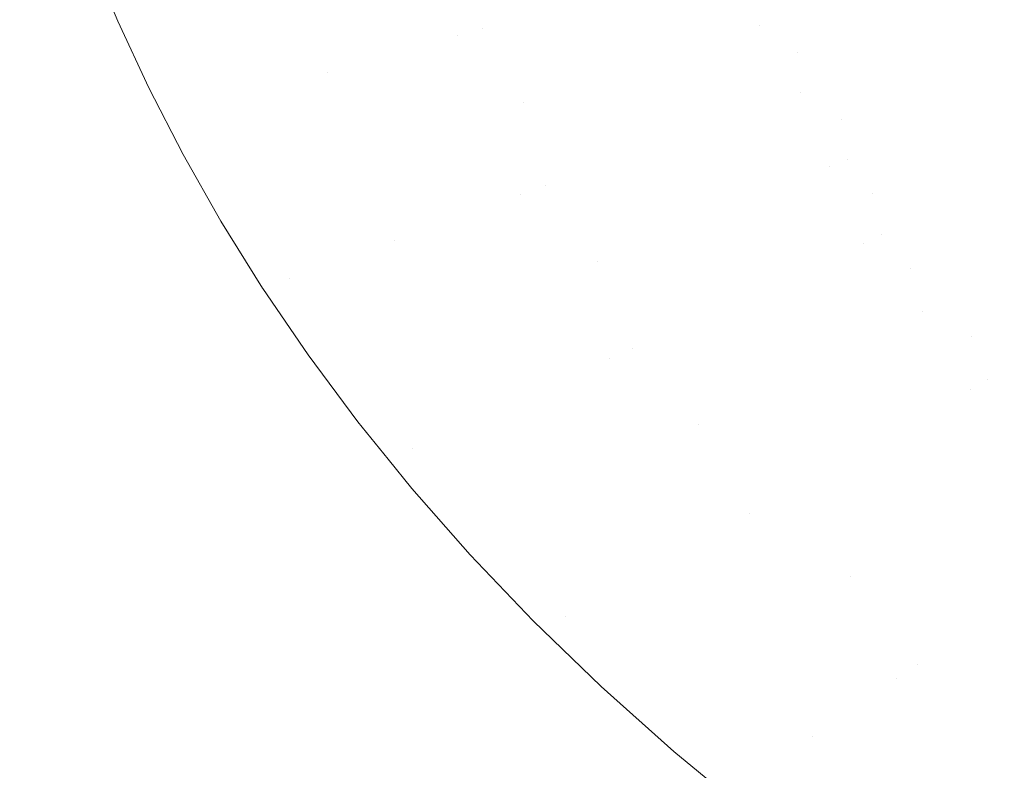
# Model space of a CAD drawing. Header units: centimetres. Extents: x -35.1 to 36.2, y 4.2 to 6.
# Tile 113 of 256: x -11.275 to -11.135, y 4.5 to 4.607. Entities that reach past the tile are written whole.
import ezdxf

# ---------------------------------------------------------------- set-up
doc = ezdxf.new("R2010")
doc.units = ezdxf.units.CM
doc.header["$LTSCALE"] = 2.54
doc.layers.add('Lucido design-1', color=7, linetype='Continuous')

# ---------------------------------------------------------------- blocks, each defined once
blk = doc.blocks.new('Gruppo-4-1')
at = {"color": 7, "linetype": 'Continuous', "lineweight": 9}
blk.add_3dface([(-34.95848, 5.90009, -2312.32217), (-34.95848, 4.30009, -2312.32217), (36.07398, 4.30009, -2312.32217), (36.07398, 5.90009, -2312.32217)], dxfattribs=at)
for points, invisible_edges in [([(-34.95848, 4.30009, -2313.12217), (-11.27617, 4.65371, -2313.12217), (-11.274, 4.64431, -2313.12217)], 9), ([(-34.95848, 4.30009, -2313.12217), (-11.274, 4.64431, -2313.12217), (-11.27141, 4.63491, -2313.12217)], 9), ([(-34.95848, 4.30009, -2313.12217), (-11.27141, 4.63491, -2313.12217), (-11.26839, 4.62549, -2313.12217)], 9), ([(-11.22206, 4.62544, -2313.11643), (-11.21842, 4.62623, -2313.11538), (-11.20913, 4.60563, -2313.11538), (-11.21268, 4.60462, -2313.11643)], 15), ([(-11.21059, 4.6169, -2313.11424), (-11.20913, 4.60563, -2313.11538), (-11.21842, 4.62623, -2313.11538)], 11), ([(-34.95848, 4.30009, -2313.12217), (-11.26839, 4.62549, -2313.12217), (-11.26493, 4.61606, -2313.12217)], 9), ([(-11.22952, 4.62381, -2313.11829), (-11.22576, 4.62463, -2313.1174), (-11.21628, 4.60359, -2313.1174), (-11.21993, 4.60254, -2313.11829)], 15), ([(-11.21268, 4.60462, -2313.11643), (-11.21628, 4.60359, -2313.1174), (-11.22576, 4.62463, -2313.1174), (-11.22206, 4.62544, -2313.11643)], 15), ([(-11.22738, 4.6004, -2313.11981), (-11.23718, 4.62214, -2313.11981), (-11.23333, 4.62298, -2313.11909), (-11.22363, 4.60148, -2313.11909)], 15), ([(-11.21993, 4.60254, -2313.11829), (-11.22363, 4.60148, -2313.11909), (-11.23333, 4.62298, -2313.11909), (-11.22952, 4.62381, -2313.11829)], 15), ([(-11.23116, 4.59932, -2313.12043), (-11.24107, 4.62129, -2313.12043), (-11.23718, 4.62214, -2313.11981), (-11.22738, 4.6004, -2313.11981)], 15), ([(-11.22174, 4.57543, -2313.12096), (-11.22544, 4.57408, -2313.12139), (-11.24895, 4.61958, -2313.12139), (-11.245, 4.62044, -2313.12096)], 15), ([(-11.245, 4.62044, -2313.12096), (-11.24107, 4.62129, -2313.12043), (-11.23116, 4.59932, -2313.12043)], 11), ([(-11.22174, 4.57543, -2313.12096), (-11.245, 4.62044, -2313.12096), (-11.23116, 4.59932, -2313.12043)], 11), ([(-11.22916, 4.57273, -2313.12173), (-11.2329, 4.57136, -2313.12197), (-11.25692, 4.61784, -2313.12197), (-11.25293, 4.61871, -2313.12173)], 15), ([(-11.25293, 4.61871, -2313.12173), (-11.24895, 4.61958, -2313.12139), (-11.22544, 4.57408, -2313.12139), (-11.22916, 4.57273, -2313.12173)], 15), ([(-11.26093, 4.61696, -2313.12212), (-11.25692, 4.61784, -2313.12197), (-11.2329, 4.57136, -2313.12197), (-11.23665, 4.57, -2313.12212)], 15), ([(-11.20712, 4.61778, -2313.11304), (-11.20223, 4.60761, -2313.11304), (-11.20565, 4.60663, -2313.11424), (-11.21059, 4.6169, -2313.11424)], 15), ([(-34.95848, 4.30009, -2313.12217), (-11.26493, 4.61606, -2313.12217), (-11.26101, 4.60661, -2313.12217)], 9), ([(-11.25662, 4.59714, -2313.12217), (-11.26101, 4.60661, -2313.12217), (-11.26493, 4.61606, -2313.12217), (-11.26093, 4.61696, -2313.12212)], 12), ([(-11.26093, 4.61696, -2313.12212), (-11.23665, 4.57, -2313.12212), (-11.25175, 4.58766, -2313.12217), (-11.25662, 4.59714, -2313.12217)], 11), ([(-11.21059, 4.6169, -2313.11424), (-11.20565, 4.60663, -2313.11424), (-11.20913, 4.60563, -2313.11538)], 11), ([(-11.17488, 4.61546, -2313.09929), (-11.17225, 4.61621, -2313.09751), (-11.16715, 4.60687, -2313.09751), (-11.16973, 4.60603, -2313.09929)], 15), ([(-11.18038, 4.61388, -2313.10273), (-11.17759, 4.61468, -2313.10103), (-11.17239, 4.60517, -2313.10103), (-11.17514, 4.60428, -2313.10273)], 15), ([(-11.16973, 4.60603, -2313.09929), (-11.17239, 4.60517, -2313.10103), (-11.17759, 4.61468, -2313.10103), (-11.17488, 4.61546, -2313.09929)], 15), ([(-11.18623, 4.6122, -2313.10597), (-11.18326, 4.61305, -2313.10438), (-11.17797, 4.60336, -2313.10438), (-11.18088, 4.60242, -2313.10597)], 15), ([(-11.17514, 4.60428, -2313.10273), (-11.17797, 4.60336, -2313.10438), (-11.18326, 4.61305, -2313.10438), (-11.18038, 4.61388, -2313.10273)], 15), ([(-11.18088, 4.60242, -2313.10597), (-11.18387, 4.60145, -2313.10751), (-11.18927, 4.61133, -2313.10751), (-11.18623, 4.6122, -2313.10597)], 15), ([(-11.15084, 4.60681, -2313.08614), (-11.15352, 4.61129, -2313.08614), (-11.15155, 4.61193, -2313.08416), (-11.14889, 4.60748, -2313.08416)], 15), ([(-11.18695, 4.60045, -2313.10899), (-11.19009, 4.59943, -2313.11041), (-11.1956, 4.60951, -2313.11041), (-11.1924, 4.61043, -2313.10899)], 15), ([(-11.1924, 4.61043, -2313.10899), (-11.18927, 4.61133, -2313.10751), (-11.18387, 4.60145, -2313.10751), (-11.18695, 4.60045, -2313.10899)], 15), ([(-11.15499, 4.60538, -2313.09004), (-11.15772, 4.60993, -2313.09004), (-11.15557, 4.61062, -2313.0881), (-11.15287, 4.60611, -2313.0881)], 15), ([(-11.15287, 4.60611, -2313.0881), (-11.15557, 4.61062, -2313.0881), (-11.15352, 4.61129, -2313.08614), (-11.15084, 4.60681, -2313.08614)], 15), ([(-11.14039, 4.6104, -2313.0741), (-11.13765, 4.60608, -2313.0741), (-11.13917, 4.60552, -2313.07613), (-11.14193, 4.60987, -2313.07613)], 15), ([(-11.13893, 4.6109, -2313.07207), (-11.13621, 4.6066, -2313.07207), (-11.13765, 4.60608, -2313.0741), (-11.14039, 4.6104, -2313.0741)], 15), ([(-11.13755, 4.61138, -2313.07004), (-11.13484, 4.6071, -2313.07004), (-11.13621, 4.6066, -2313.07207), (-11.13893, 4.6109, -2313.07207)], 15), ([(-11.19332, 4.59839, -2313.11176), (-11.19888, 4.60857, -2313.11176), (-11.1956, 4.60951, -2313.11041), (-11.19009, 4.59943, -2313.11041)], 15), ([(-11.15949, 4.60383, -2313.09384), (-11.16226, 4.60846, -2313.09384), (-11.15994, 4.60921, -2313.09195), (-11.1572, 4.60462, -2313.09195)], 15), ([(-11.1572, 4.60462, -2313.09195), (-11.15994, 4.60921, -2313.09195), (-11.15772, 4.60993, -2313.09004), (-11.15499, 4.60538, -2313.09004)], 15), ([(-11.14355, 4.60932, -2313.07815), (-11.14077, 4.60494, -2313.07815), (-11.14245, 4.60433, -2313.08016), (-11.14525, 4.60873, -2313.08016)], 15), ([(-11.14193, 4.60987, -2313.07613), (-11.13917, 4.60552, -2313.07613), (-11.14077, 4.60494, -2313.07815), (-11.14355, 4.60932, -2313.07815)], 15), ([(-11.19997, 4.59623, -2313.11424), (-11.20565, 4.60663, -2313.11424), (-11.20223, 4.60761, -2313.11304), (-11.19661, 4.59732, -2313.11304)], 15), ([(-11.19661, 4.59732, -2313.11304), (-11.20223, 4.60761, -2313.11304), (-11.19888, 4.60857, -2313.11176), (-11.19332, 4.59839, -2313.11176)], 15), ([(-11.16434, 4.60216, -2313.09751), (-11.16715, 4.60687, -2313.09751), (-11.16466, 4.60768, -2313.09569), (-11.16187, 4.60301, -2313.09569)], 15), ([(-11.16187, 4.60301, -2313.09569), (-11.16466, 4.60768, -2313.09569), (-11.16226, 4.60846, -2313.09384), (-11.15949, 4.60383, -2313.09384)], 15), ([(-11.14889, 4.60748, -2313.08416), (-11.14606, 4.60301, -2313.08416), (-11.14799, 4.60231, -2313.08614), (-11.15084, 4.60681, -2313.08614)], 15), ([(-11.14703, 4.60812, -2313.08217), (-11.14421, 4.60368, -2313.08217), (-11.14606, 4.60301, -2313.08416), (-11.14889, 4.60748, -2313.08416)], 15), ([(-11.14525, 4.60873, -2313.08016), (-11.14245, 4.60433, -2313.08016), (-11.14421, 4.60368, -2313.08217), (-11.14703, 4.60812, -2313.08217)], 15), ([(-34.95848, 4.30009, -2313.12217), (-11.26101, 4.60661, -2313.12217), (-11.25662, 4.59714, -2313.12217)], 9), ([(-11.20339, 4.59512, -2313.11538), (-11.20913, 4.60563, -2313.11538), (-11.20565, 4.60663, -2313.11424), (-11.19997, 4.59623, -2313.11424)], 15), ([(-11.16973, 4.60603, -2313.09929), (-11.16715, 4.60687, -2313.09751), (-11.16434, 4.60216, -2313.09751)], 11), ([(-11.15287, 4.60611, -2313.0881), (-11.15, 4.60158, -2313.0881), (-11.1521, 4.60081, -2313.09004), (-11.15499, 4.60538, -2313.09004)], 15), ([(-11.15084, 4.60681, -2313.08614), (-11.14799, 4.60231, -2313.08614), (-11.15, 4.60158, -2313.0881), (-11.15287, 4.60611, -2313.0881)], 15), ([(-11.13624, 4.60116, -2313.07613), (-11.13917, 4.60552, -2313.07613), (-11.13765, 4.60608, -2313.0741), (-11.13474, 4.60174, -2313.0741)], 15), ([(-11.13474, 4.60174, -2313.0741), (-11.13765, 4.60608, -2313.0741), (-11.13621, 4.6066, -2313.07207), (-11.13331, 4.60229, -2313.07207)], 15), ([(-11.13331, 4.60229, -2313.07207), (-11.13621, 4.6066, -2313.07207), (-11.13484, 4.6071, -2313.07004), (-11.13196, 4.60281, -2313.07004)], 15), ([(-11.21268, 4.60462, -2313.11643), (-11.20913, 4.60563, -2313.11538), (-11.20339, 4.59512, -2313.11538)], 11), ([(-11.17514, 4.60428, -2313.10273), (-11.17239, 4.60517, -2313.10103), (-11.16648, 4.59557, -2313.10103), (-11.16917, 4.59459, -2313.10273)], 15), ([(-11.16387, 4.59652, -2313.09929), (-11.16648, 4.59557, -2313.10103), (-11.17239, 4.60517, -2313.10103), (-11.16973, 4.60603, -2313.09929)], 15), ([(-11.16434, 4.60216, -2313.09751), (-11.16387, 4.59652, -2313.09929), (-11.16973, 4.60603, -2313.09929)], 11), ([(-11.15499, 4.60538, -2313.09004), (-11.1521, 4.60081, -2313.09004), (-11.15428, 4.60002, -2313.09195), (-11.1572, 4.60462, -2313.09195)], 15), ([(-11.13949, 4.59991, -2313.08016), (-11.14245, 4.60433, -2313.08016), (-11.14077, 4.60494, -2313.07815), (-11.13782, 4.60055, -2313.07815)], 15), ([(-11.13782, 4.60055, -2313.07815), (-11.14077, 4.60494, -2313.07815), (-11.13917, 4.60552, -2313.07613), (-11.13624, 4.60116, -2313.07613)], 15), ([(-11.21993, 4.60254, -2313.11829), (-11.21628, 4.60359, -2313.1174), (-11.20373, 4.582, -2313.1174), (-11.20725, 4.58071, -2313.11829)], 15), ([(-11.20026, 4.58326, -2313.11643), (-11.20373, 4.582, -2313.1174), (-11.21628, 4.60359, -2313.1174), (-11.21268, 4.60462, -2313.11643)], 15), ([(-11.20339, 4.59512, -2313.11538), (-11.20026, 4.58326, -2313.11643), (-11.21268, 4.60462, -2313.11643)], 11), ([(-11.18088, 4.60242, -2313.10597), (-11.17797, 4.60336, -2313.10438), (-11.17194, 4.59358, -2313.10438), (-11.1748, 4.59254, -2313.10597)], 15), ([(-11.16917, 4.59459, -2313.10273), (-11.17194, 4.59358, -2313.10438), (-11.17797, 4.60336, -2313.10438), (-11.17514, 4.60428, -2313.10273)], 15), ([(-11.15949, 4.60383, -2313.09384), (-11.15655, 4.59919, -2313.09384), (-11.15891, 4.59833, -2313.09569), (-11.16187, 4.60301, -2313.09569)], 15), ([(-11.1572, 4.60462, -2313.09195), (-11.15428, 4.60002, -2313.09195), (-11.15655, 4.59919, -2313.09384), (-11.15949, 4.60383, -2313.09384)], 15), ([(-11.14305, 4.59853, -2313.08416), (-11.14606, 4.60301, -2313.08416), (-11.14421, 4.60368, -2313.08217), (-11.14123, 4.59923, -2313.08217)], 15), ([(-11.14123, 4.59923, -2313.08217), (-11.14421, 4.60368, -2313.08217), (-11.14245, 4.60433, -2313.08016), (-11.13949, 4.59991, -2313.08016)], 15), ([(-11.20725, 4.58071, -2313.11829), (-11.21081, 4.57941, -2313.11909), (-11.22363, 4.60148, -2313.11909), (-11.21993, 4.60254, -2313.11829)], 15), ([(-11.1748, 4.59254, -2313.10597), (-11.17773, 4.59147, -2313.10751), (-11.18387, 4.60145, -2313.10751), (-11.18088, 4.60242, -2313.10597)], 15), ([(-11.16187, 4.60301, -2313.09569), (-11.15891, 4.59833, -2313.09569), (-11.16135, 4.59744, -2313.09751), (-11.16434, 4.60216, -2313.09751)], 15), ([(-11.16434, 4.60216, -2313.09751), (-11.16135, 4.59744, -2313.09751), (-11.16387, 4.59652, -2313.09929)], 11), ([(-11.14695, 4.59703, -2313.0881), (-11.15, 4.60158, -2313.0881), (-11.14799, 4.60231, -2313.08614), (-11.14496, 4.5978, -2313.08614)], 15), ([(-11.14496, 4.5978, -2313.08614), (-11.14799, 4.60231, -2313.08614), (-11.14606, 4.60301, -2313.08416), (-11.14305, 4.59853, -2313.08416)], 15), ([(-11.22363, 4.60148, -2313.11909), (-11.21081, 4.57941, -2313.11909), (-11.21442, 4.5781, -2313.11981), (-11.22738, 4.6004, -2313.11981)], 15), ([(-11.18074, 4.59037, -2313.10899), (-11.18382, 4.58925, -2313.11041), (-11.19009, 4.59943, -2313.11041), (-11.18695, 4.60045, -2313.10899)], 15), ([(-11.18695, 4.60045, -2313.10899), (-11.18387, 4.60145, -2313.10751), (-11.17773, 4.59147, -2313.10751), (-11.18074, 4.59037, -2313.10899)], 15), ([(-11.15118, 4.5954, -2313.09195), (-11.15428, 4.60002, -2313.09195), (-11.1521, 4.60081, -2313.09004), (-11.14902, 4.59623, -2313.09004)], 15), ([(-11.14902, 4.59623, -2313.09004), (-11.1521, 4.60081, -2313.09004), (-11.15, 4.60158, -2313.0881), (-11.14695, 4.59703, -2313.0881)], 15), ([(-11.13782, 4.60055, -2313.07815), (-11.1347, 4.59615, -2313.07815), (-11.13634, 4.59548, -2313.08016), (-11.13949, 4.59991, -2313.08016)], 15), ([(-11.13624, 4.60116, -2313.07613), (-11.13314, 4.59678, -2313.07613), (-11.1347, 4.59615, -2313.07815), (-11.13782, 4.60055, -2313.07815)], 15), ([(-11.13474, 4.60174, -2313.0741), (-11.13165, 4.59739, -2313.0741), (-11.13314, 4.59678, -2313.07613), (-11.13624, 4.60116, -2313.07613)], 15), ([(-11.22738, 4.6004, -2313.11981), (-11.21442, 4.5781, -2313.11981), (-11.21806, 4.57677, -2313.12043), (-11.23116, 4.59932, -2313.12043)], 15), ([(-11.23116, 4.59932, -2313.12043), (-11.21806, 4.57677, -2313.12043), (-11.22174, 4.57543, -2313.12096)], 11), ([(-11.19009, 4.59943, -2313.11041), (-11.18382, 4.58925, -2313.11041), (-11.18698, 4.5881, -2313.11176), (-11.19332, 4.59839, -2313.11176)], 15), ([(-11.15575, 4.59363, -2313.09569), (-11.15891, 4.59833, -2313.09569), (-11.15655, 4.59919, -2313.09384), (-11.15343, 4.59453, -2313.09384)], 15), ([(-11.15343, 4.59453, -2313.09384), (-11.15655, 4.59919, -2313.09384), (-11.15428, 4.60002, -2313.09195), (-11.15118, 4.5954, -2313.09195)], 15), ([(-11.14123, 4.59923, -2313.08217), (-11.13806, 4.59477, -2313.08217), (-11.13987, 4.59404, -2313.08416), (-11.14305, 4.59853, -2313.08416)], 15), ([(-11.13949, 4.59991, -2313.08016), (-11.13634, 4.59548, -2313.08016), (-11.13806, 4.59477, -2313.08217), (-11.14123, 4.59923, -2313.08217)], 15), ([(-11.19332, 4.59839, -2313.11176), (-11.18698, 4.5881, -2313.11176), (-11.19021, 4.58692, -2313.11304), (-11.19661, 4.59732, -2313.11304)], 15), ([(-11.15817, 4.5927, -2313.09751), (-11.16135, 4.59744, -2313.09751), (-11.15891, 4.59833, -2313.09569), (-11.15575, 4.59363, -2313.09569)], 15), ([(-11.14496, 4.5978, -2313.08614), (-11.14175, 4.59327, -2313.08614), (-11.14372, 4.59247, -2313.0881), (-11.14695, 4.59703, -2313.0881)], 15), ([(-11.14305, 4.59853, -2313.08416), (-11.13987, 4.59404, -2313.08416), (-11.14175, 4.59327, -2313.08614), (-11.14496, 4.5978, -2313.08614)], 15), ([(-34.95848, 4.30009, -2313.12217), (-11.25662, 4.59714, -2313.12217), (-11.25175, 4.58766, -2313.12217)], 9), ([(-11.19661, 4.59732, -2313.11304), (-11.19021, 4.58692, -2313.11304), (-11.1935, 4.58572, -2313.11424), (-11.19997, 4.59623, -2313.11424)], 15), ([(-11.15726, 4.58695, -2313.09929), (-11.15981, 4.58591, -2313.10103), (-11.16648, 4.59557, -2313.10103), (-11.16387, 4.59652, -2313.09929)], 15), ([(-11.16387, 4.59652, -2313.09929), (-11.16135, 4.59744, -2313.09751), (-11.15817, 4.5927, -2313.09751)], 11), ([(-11.15817, 4.5927, -2313.09751), (-11.15726, 4.58695, -2313.09929), (-11.16387, 4.59652, -2313.09929)], 11), ([(-11.14695, 4.59703, -2313.0881), (-11.14372, 4.59247, -2313.0881), (-11.14577, 4.59164, -2313.09004), (-11.14902, 4.59623, -2313.09004)], 15), ([(-11.19997, 4.59623, -2313.11424), (-11.1935, 4.58572, -2313.11424), (-11.19685, 4.5845, -2313.11538), (-11.20339, 4.59512, -2313.11538)], 15), ([(-11.20339, 4.59512, -2313.11538), (-11.19685, 4.5845, -2313.11538), (-11.20026, 4.58326, -2313.11643)], 11), ([(-11.16917, 4.59459, -2313.10273), (-11.16648, 4.59557, -2313.10103), (-11.15981, 4.58591, -2313.10103), (-11.16244, 4.58484, -2313.10273)], 15), ([(-11.15118, 4.5954, -2313.09195), (-11.1479, 4.59077, -2313.09195), (-11.15011, 4.58986, -2313.09384), (-11.15343, 4.59453, -2313.09384)], 15), ([(-11.14902, 4.59623, -2313.09004), (-11.14577, 4.59164, -2313.09004), (-11.1479, 4.59077, -2313.09195), (-11.15118, 4.5954, -2313.09195)], 15), ([(-11.13472, 4.59031, -2313.08217), (-11.13806, 4.59477, -2313.08217), (-11.13634, 4.59548, -2313.08016), (-11.13302, 4.59104, -2313.08016)], 15), ([(-11.13302, 4.59104, -2313.08016), (-11.13634, 4.59548, -2313.08016), (-11.1347, 4.59615, -2313.07815), (-11.1314, 4.59174, -2313.07815)], 15), ([(-11.1748, 4.59254, -2313.10597), (-11.17194, 4.59358, -2313.10438), (-11.16515, 4.58374, -2313.10438), (-11.16794, 4.5826, -2313.10597)], 15), ([(-11.16244, 4.58484, -2313.10273), (-11.16515, 4.58374, -2313.10438), (-11.17194, 4.59358, -2313.10438), (-11.16917, 4.59459, -2313.10273)], 15), ([(-11.15575, 4.59363, -2313.09569), (-11.15241, 4.58893, -2313.09569), (-11.1548, 4.58795, -2313.09751), (-11.15817, 4.5927, -2313.09751)], 15), ([(-11.15343, 4.59453, -2313.09384), (-11.15011, 4.58986, -2313.09384), (-11.15241, 4.58893, -2313.09569), (-11.15575, 4.59363, -2313.09569)], 15), ([(-11.13836, 4.58874, -2313.08614), (-11.14175, 4.59327, -2313.08614), (-11.13987, 4.59404, -2313.08416), (-11.1365, 4.58954, -2313.08416)], 15), ([(-11.1365, 4.58954, -2313.08416), (-11.13987, 4.59404, -2313.08416), (-11.13806, 4.59477, -2313.08217), (-11.13472, 4.59031, -2313.08217)], 15), ([(-11.16794, 4.5826, -2313.10597), (-11.1708, 4.58143, -2313.10751), (-11.17773, 4.59147, -2313.10751), (-11.1748, 4.59254, -2313.10597)], 15), ([(-11.15817, 4.5927, -2313.09751), (-11.1548, 4.58795, -2313.09751), (-11.15726, 4.58695, -2313.09929)], 11), ([(-11.14232, 4.58704, -2313.09004), (-11.14577, 4.59164, -2313.09004), (-11.14372, 4.59247, -2313.0881), (-11.1403, 4.58791, -2313.0881)], 15), ([(-11.1403, 4.58791, -2313.0881), (-11.14372, 4.59247, -2313.0881), (-11.14175, 4.59327, -2313.08614), (-11.13836, 4.58874, -2313.08614)], 15), ([(-11.18074, 4.59037, -2313.10899), (-11.17773, 4.59147, -2313.10751), (-11.1708, 4.58143, -2313.10751), (-11.17374, 4.58023, -2313.10899)], 15), ([(-11.14661, 4.58519, -2313.09384), (-11.15011, 4.58986, -2313.09384), (-11.1479, 4.59077, -2313.09195), (-11.14442, 4.58613, -2313.09195)], 15), ([(-11.14442, 4.58613, -2313.09195), (-11.1479, 4.59077, -2313.09195), (-11.14577, 4.59164, -2313.09004), (-11.14232, 4.58704, -2313.09004)], 15), ([(-11.17984, 4.57775, -2313.11176), (-11.18698, 4.5881, -2313.11176), (-11.18382, 4.58925, -2313.11041), (-11.17675, 4.57901, -2313.11041)], 15), ([(-11.17374, 4.58023, -2313.10899), (-11.17675, 4.57901, -2313.11041), (-11.18382, 4.58925, -2313.11041), (-11.18074, 4.59037, -2313.10899)], 15), ([(-11.14888, 4.58421, -2313.09569), (-11.15241, 4.58893, -2313.09569), (-11.15011, 4.58986, -2313.09384), (-11.14661, 4.58519, -2313.09384)], 15), ([(-11.1365, 4.58954, -2313.08416), (-11.13294, 4.58505, -2313.08416), (-11.13477, 4.58422, -2313.08614), (-11.13836, 4.58874, -2313.08614)], 15), ([(-11.13472, 4.59031, -2313.08217), (-11.13118, 4.58585, -2313.08217), (-11.13294, 4.58505, -2313.08416), (-11.1365, 4.58954, -2313.08416)], 15), ([(-11.18299, 4.57647, -2313.11304), (-11.19021, 4.58692, -2313.11304), (-11.18698, 4.5881, -2313.11176), (-11.17984, 4.57775, -2313.11176)], 15), ([(-11.15367, 4.58215, -2313.09929), (-11.15726, 4.58695, -2313.09929), (-11.1548, 4.58795, -2313.09751), (-11.15123, 4.5832, -2313.09751)], 15), ([(-11.15123, 4.5832, -2313.09751), (-11.1548, 4.58795, -2313.09751), (-11.15241, 4.58893, -2313.09569), (-11.14888, 4.58421, -2313.09569)], 15), ([(-11.1403, 4.58791, -2313.0881), (-11.13669, 4.58335, -2313.0881), (-11.13868, 4.58244, -2313.09004), (-11.14232, 4.58704, -2313.09004)], 15), ([(-11.13836, 4.58874, -2313.08614), (-11.13477, 4.58422, -2313.08614), (-11.13669, 4.58335, -2313.0881), (-11.1403, 4.58791, -2313.0881)], 15), ([(-11.25175, 4.58766, -2313.12217), (-11.24636, 4.57817, -2313.12217), (-34.95848, 4.30009, -2313.12217)], 10), ([(-11.23665, 4.57, -2313.12212), (-11.24636, 4.57817, -2313.12217), (-11.25175, 4.58766, -2313.12217)], 9), ([(-11.1862, 4.57516, -2313.11424), (-11.1935, 4.58572, -2313.11424), (-11.19021, 4.58692, -2313.11304), (-11.18299, 4.57647, -2313.11304)], 15), ([(-11.15981, 4.58591, -2313.10103), (-11.15726, 4.58695, -2313.09929), (-11.15367, 4.58215, -2313.09929)], 11), ([(-11.14232, 4.58704, -2313.09004), (-11.13868, 4.58244, -2313.09004), (-11.14076, 4.5815, -2313.09195), (-11.14442, 4.58613, -2313.09195)], 15), ([(-11.18948, 4.57382, -2313.11538), (-11.19685, 4.5845, -2313.11538), (-11.1935, 4.58572, -2313.11424), (-11.1862, 4.57516, -2313.11424)], 15), ([(-11.16244, 4.58484, -2313.10273), (-11.15981, 4.58591, -2313.10103), (-11.15235, 4.57623, -2313.10103), (-11.15491, 4.57507, -2313.10273)], 15), ([(-11.15367, 4.58215, -2313.09929), (-11.15235, 4.57623, -2313.10103), (-11.15981, 4.58591, -2313.10103)], 11), ([(-11.14661, 4.58519, -2313.09384), (-11.14291, 4.58052, -2313.09384), (-11.14515, 4.5795, -2313.09569), (-11.14888, 4.58421, -2313.09569)], 15), ([(-11.14442, 4.58613, -2313.09195), (-11.14076, 4.5815, -2313.09195), (-11.14291, 4.58052, -2313.09384), (-11.14661, 4.58519, -2313.09384)], 15), ([(-11.19281, 4.57246, -2313.11643), (-11.20026, 4.58326, -2313.11643), (-11.19685, 4.5845, -2313.11538), (-11.18948, 4.57382, -2313.11538)], 15), ([(-11.16794, 4.5826, -2313.10597), (-11.16515, 4.58374, -2313.10438), (-11.15755, 4.57387, -2313.10438), (-11.16026, 4.57264, -2313.10597)], 15), ([(-11.15491, 4.57507, -2313.10273), (-11.15755, 4.57387, -2313.10438), (-11.16515, 4.58374, -2313.10438), (-11.16244, 4.58484, -2313.10273)], 15), ([(-11.14888, 4.58421, -2313.09569), (-11.14515, 4.5795, -2313.09569), (-11.14747, 4.57845, -2313.09751), (-11.15123, 4.5832, -2313.09751)], 15), ([(-11.13288, 4.57879, -2313.0881), (-11.13669, 4.58335, -2313.0881), (-11.13477, 4.58422, -2313.08614), (-11.131, 4.57969, -2313.08614)], 15), ([(-11.20373, 4.582, -2313.1174), (-11.20026, 4.58326, -2313.11643), (-11.19281, 4.57246, -2313.11643)], 11), ([(-11.16026, 4.57264, -2313.10597), (-11.16305, 4.57137, -2313.10751), (-11.1708, 4.58143, -2313.10751), (-11.16794, 4.5826, -2313.10597)], 15), ([(-11.15123, 4.5832, -2313.09751), (-11.14747, 4.57845, -2313.09751), (-11.14987, 4.57736, -2313.09929), (-11.15367, 4.58215, -2313.09929)], 15), ([(-11.13689, 4.57687, -2313.09195), (-11.14076, 4.5815, -2313.09195), (-11.13868, 4.58244, -2313.09004), (-11.13485, 4.57785, -2313.09004)], 15), ([(-11.13485, 4.57785, -2313.09004), (-11.13868, 4.58244, -2313.09004), (-11.13669, 4.58335, -2313.0881), (-11.13288, 4.57879, -2313.0881)], 15), ([(-11.20725, 4.58071, -2313.11829), (-11.20373, 4.582, -2313.1174), (-11.18777, 4.56014, -2313.1174), (-11.19111, 4.55862, -2313.11829)], 15), ([(-11.19281, 4.57246, -2313.11643), (-11.18777, 4.56014, -2313.1174), (-11.20373, 4.582, -2313.1174)], 11), ([(-11.17374, 4.58023, -2313.10899), (-11.1708, 4.58143, -2313.10751), (-11.16305, 4.57137, -2313.10751), (-11.16591, 4.57007, -2313.10899)], 15), ([(-11.15367, 4.58215, -2313.09929), (-11.14987, 4.57736, -2313.09929), (-11.15235, 4.57623, -2313.10103)], 11), ([(-11.13902, 4.57585, -2313.09384), (-11.14291, 4.58052, -2313.09384), (-11.14076, 4.5815, -2313.09195), (-11.13689, 4.57687, -2313.09195)], 15), ([(-11.19111, 4.55862, -2313.11829), (-11.1945, 4.55708, -2313.11909), (-11.21081, 4.57941, -2313.11909), (-11.20725, 4.58071, -2313.11829)], 15), ([(-11.16591, 4.57007, -2313.10899), (-11.16884, 4.56874, -2313.11041), (-11.17675, 4.57901, -2313.11041), (-11.17374, 4.58023, -2313.10899)], 15), ([(-11.14351, 4.5737, -2313.09751), (-11.14747, 4.57845, -2313.09751), (-11.14515, 4.5795, -2313.09569), (-11.14122, 4.57479, -2313.09569)], 15), ([(-11.14122, 4.57479, -2313.09569), (-11.14515, 4.5795, -2313.09569), (-11.14291, 4.58052, -2313.09384), (-11.13902, 4.57585, -2313.09384)], 15), ([(-34.95848, 4.30009, -2313.12217), (-11.24636, 4.57817, -2313.12217), (-11.24044, 4.56867, -2313.12217)], 9), ([(-11.23665, 4.57, -2313.12212), (-11.24044, 4.56867, -2313.12217), (-11.24636, 4.57817, -2313.12217)], 9), ([(-11.19793, 4.55553, -2313.11981), (-11.20139, 4.55395, -2313.12043), (-11.21806, 4.57677, -2313.12043), (-11.21442, 4.5781, -2313.11981)], 15), ([(-11.21442, 4.5781, -2313.11981), (-11.21081, 4.57941, -2313.11909), (-11.1945, 4.55708, -2313.11909), (-11.19793, 4.55553, -2313.11981)], 15), ([(-11.17675, 4.57901, -2313.11041), (-11.16884, 4.56874, -2313.11041), (-11.17184, 4.56738, -2313.11176), (-11.17984, 4.57775, -2313.11176)], 15), ([(-11.14587, 4.57257, -2313.09929), (-11.14987, 4.57736, -2313.09929), (-11.14747, 4.57845, -2313.09751), (-11.14351, 4.5737, -2313.09751)], 15), ([(-11.22174, 4.57543, -2313.12096), (-11.21806, 4.57677, -2313.12043), (-11.20139, 4.55395, -2313.12043), (-11.20489, 4.55237, -2313.12096)], 15), ([(-11.17984, 4.57775, -2313.11176), (-11.17184, 4.56738, -2313.11176), (-11.17491, 4.56598, -2313.11304), (-11.18299, 4.57647, -2313.11304)], 15), ([(-11.14831, 4.5714, -2313.10103), (-11.15235, 4.57623, -2313.10103), (-11.14987, 4.57736, -2313.09929), (-11.14587, 4.57257, -2313.09929)], 15), ([(-11.13689, 4.57687, -2313.09195), (-11.13282, 4.57225, -2313.09195), (-11.13492, 4.57119, -2313.09384), (-11.13902, 4.57585, -2313.09384)], 15), ([(-11.13485, 4.57785, -2313.09004), (-11.13081, 4.57326, -2313.09004), (-11.13282, 4.57225, -2313.09195), (-11.13689, 4.57687, -2313.09195)], 15), ([(-11.20489, 4.55237, -2313.12096), (-11.20841, 4.55077, -2313.12139), (-11.22544, 4.57408, -2313.12139), (-11.22174, 4.57543, -2313.12096)], 15), ([(-11.18299, 4.57647, -2313.11304), (-11.17491, 4.56598, -2313.11304), (-11.17804, 4.56456, -2313.11424), (-11.1862, 4.57516, -2313.11424)], 15), ([(-11.15491, 4.57507, -2313.10273), (-11.15235, 4.57623, -2313.10103), (-11.14831, 4.5714, -2313.10103)], 11), ([(-11.13902, 4.57585, -2313.09384), (-11.13492, 4.57119, -2313.09384), (-11.13709, 4.5701, -2313.09569), (-11.14122, 4.57479, -2313.09569)], 15), ([(-11.22916, 4.57273, -2313.12173), (-11.22544, 4.57408, -2313.12139), (-11.20841, 4.55077, -2313.12139), (-11.21195, 4.54916, -2313.12173)], 15), ([(-11.1862, 4.57516, -2313.11424), (-11.17804, 4.56456, -2313.11424), (-11.18123, 4.56311, -2313.11538), (-11.18948, 4.57382, -2313.11538)], 15), ([(-11.16026, 4.57264, -2313.10597), (-11.15755, 4.57387, -2313.10438), (-11.14911, 4.56403, -2313.10438), (-11.15174, 4.5627, -2313.10597)], 15), ([(-11.14655, 4.56532, -2313.10273), (-11.14911, 4.56403, -2313.10438), (-11.15755, 4.57387, -2313.10438), (-11.15491, 4.57507, -2313.10273)], 15), ([(-11.14831, 4.5714, -2313.10103), (-11.14655, 4.56532, -2313.10273), (-11.15491, 4.57507, -2313.10273)], 11), ([(-11.14122, 4.57479, -2313.09569), (-11.13709, 4.5701, -2313.09569), (-11.13934, 4.56896, -2313.09751), (-11.14351, 4.5737, -2313.09751)], 15), ([(-11.21195, 4.54916, -2313.12173), (-11.2155, 4.54754, -2313.12197), (-11.2329, 4.57136, -2313.12197), (-11.22916, 4.57273, -2313.12173)], 15), ([(-11.18948, 4.57382, -2313.11538), (-11.18123, 4.56311, -2313.11538), (-11.18447, 4.56164, -2313.11643), (-11.19281, 4.57246, -2313.11643)], 15), ([(-11.19281, 4.57246, -2313.11643), (-11.18447, 4.56164, -2313.11643), (-11.18777, 4.56014, -2313.1174)], 11), ([(-11.15174, 4.5627, -2313.10597), (-11.15444, 4.56133, -2313.10751), (-11.16305, 4.57137, -2313.10751), (-11.16026, 4.57264, -2313.10597)], 15), ([(-11.14587, 4.57257, -2313.09929), (-11.14166, 4.56779, -2313.09929), (-11.14407, 4.56657, -2313.10103), (-11.14831, 4.5714, -2313.10103)], 15), ([(-11.14351, 4.5737, -2313.09751), (-11.13934, 4.56896, -2313.09751), (-11.14166, 4.56779, -2313.09929), (-11.14587, 4.57257, -2313.09929)], 15), ([(-11.23665, 4.57, -2313.12212), (-11.2329, 4.57136, -2313.12197), (-11.2155, 4.54754, -2313.12197), (-11.21907, 4.54592, -2313.12212)], 15), ([(-11.16591, 4.57007, -2313.10899), (-11.16305, 4.57137, -2313.10751), (-11.15444, 4.56133, -2313.10751), (-11.15721, 4.55993, -2313.10899)], 15), ([(-11.14831, 4.5714, -2313.10103), (-11.14407, 4.56657, -2313.10103), (-11.14655, 4.56532, -2313.10273)], 11), ([(-11.13274, 4.56542, -2313.09569), (-11.13709, 4.5701, -2313.09569), (-11.13492, 4.57119, -2313.09384), (-11.13061, 4.56655, -2313.09384)], 15), ([(-11.23665, 4.57, -2313.12212), (-11.24041, 4.56863, -2313.12217), (-11.24044, 4.56867, -2313.12217)], 9), ([(-11.23396, 4.55916, -2313.12217), (-11.24041, 4.56863, -2313.12217), (-11.23665, 4.57, -2313.12212)], 10), ([(-11.23665, 4.57, -2313.12212), (-11.21907, 4.54592, -2313.12212), (-11.2269, 4.54967, -2313.12217), (-11.23396, 4.55916, -2313.12217)], 11), ([(-11.15721, 4.55993, -2313.10899), (-11.16006, 4.5585, -2313.11041), (-11.16884, 4.56874, -2313.11041), (-11.16591, 4.57007, -2313.10899)], 15), ([(-11.13496, 4.56424, -2313.09751), (-11.13934, 4.56896, -2313.09751), (-11.13709, 4.5701, -2313.09569), (-11.13274, 4.56542, -2313.09569)], 15), ([(-34.95848, 4.30009, -2313.12217), (-11.24044, 4.56867, -2313.12217), (-11.24041, 4.56863, -2313.12217)], 9), ([(-11.24041, 4.56863, -2313.12217), (-11.23396, 4.55916, -2313.12217), (-34.95848, 4.30009, -2313.12217)], 10), ([(-11.17184, 4.56738, -2313.11176), (-11.16884, 4.56874, -2313.11041), (-11.16006, 4.5585, -2313.11041), (-11.16297, 4.55703, -2313.11176)], 15), ([(-11.13724, 4.56302, -2313.09929), (-11.14166, 4.56779, -2313.09929), (-11.13934, 4.56896, -2313.09751), (-11.13496, 4.56424, -2313.09751)], 15), ([(-11.16297, 4.55703, -2313.11176), (-11.16594, 4.55552, -2313.11304), (-11.17491, 4.56598, -2313.11304), (-11.17184, 4.56738, -2313.11176)], 15), ([(-11.13961, 4.56176, -2313.10103), (-11.14407, 4.56657, -2313.10103), (-11.14166, 4.56779, -2313.09929), (-11.13724, 4.56302, -2313.09929)], 15), ([(-11.17804, 4.56456, -2313.11424), (-11.17491, 4.56598, -2313.11304), (-11.16594, 4.55552, -2313.11304), (-11.16897, 4.55399, -2313.11424)], 15), ([(-11.14655, 4.56532, -2313.10273), (-11.14407, 4.56657, -2313.10103), (-11.13961, 4.56176, -2313.10103)], 11), ([(-11.16897, 4.55399, -2313.11424), (-11.17207, 4.55243, -2313.11538), (-11.18123, 4.56311, -2313.11538), (-11.17804, 4.56456, -2313.11424)], 15), ([(-11.13733, 4.55564, -2313.10273), (-11.13979, 4.55425, -2313.10438), (-11.14911, 4.56403, -2313.10438), (-11.14655, 4.56532, -2313.10273)], 15), ([(-11.13961, 4.56176, -2313.10103), (-11.13733, 4.55564, -2313.10273), (-11.14655, 4.56532, -2313.10273)], 11), ([(-11.13496, 4.56424, -2313.09751), (-11.13036, 4.55954, -2313.09751), (-11.13261, 4.55828, -2313.09929), (-11.13724, 4.56302, -2313.09929)], 15), ([(-11.13274, 4.56542, -2313.09569), (-11.12819, 4.56076, -2313.09569), (-11.13036, 4.55954, -2313.09751), (-11.13496, 4.56424, -2313.09751)], 15), ([(-11.17521, 4.55084, -2313.11643), (-11.18447, 4.56164, -2313.11643), (-11.18123, 4.56311, -2313.11538), (-11.17207, 4.55243, -2313.11538)], 15), ([(-11.14233, 4.55283, -2313.10597), (-11.14494, 4.55136, -2313.10751), (-11.15444, 4.56133, -2313.10751), (-11.15174, 4.5627, -2313.10597)], 15), ([(-11.15174, 4.5627, -2313.10597), (-11.14911, 4.56403, -2313.10438), (-11.13979, 4.55425, -2313.10438), (-11.14233, 4.55283, -2313.10597)], 15), ([(-11.13724, 4.56302, -2313.09929), (-11.13261, 4.55828, -2313.09929), (-11.13493, 4.55698, -2313.10103), (-11.13961, 4.56176, -2313.10103)], 15), ([(-11.17841, 4.54923, -2313.1174), (-11.18777, 4.56014, -2313.1174), (-11.18447, 4.56164, -2313.11643), (-11.17521, 4.55084, -2313.11643)], 15), ([(-11.15721, 4.55993, -2313.10899), (-11.15444, 4.56133, -2313.10751), (-11.14494, 4.55136, -2313.10751), (-11.14762, 4.54986, -2313.10899)], 15), ([(-11.13961, 4.56176, -2313.10103), (-11.13493, 4.55698, -2313.10103), (-11.13733, 4.55564, -2313.10273)], 11), ([(-11.19111, 4.55862, -2313.11829), (-11.18777, 4.56014, -2313.1174), (-11.17841, 4.54923, -2313.1174)], 11), ([(-11.14762, 4.54986, -2313.10899), (-11.15037, 4.54832, -2313.11041), (-11.16006, 4.5585, -2313.11041), (-11.15721, 4.55993, -2313.10899)], 15), ([(-34.95848, 4.30009, -2313.12217), (-11.23396, 4.55916, -2313.12217), (-11.2269, 4.54967, -2313.12217)], 9), ([(-11.17121, 4.53664, -2313.11829), (-11.17439, 4.53486, -2313.11909), (-11.1945, 4.55708, -2313.11909), (-11.19111, 4.55862, -2313.11829)], 15), ([(-11.17841, 4.54923, -2313.1174), (-11.17121, 4.53664, -2313.11829), (-11.19111, 4.55862, -2313.11829)], 11), ([(-11.16297, 4.55703, -2313.11176), (-11.16006, 4.5585, -2313.11041), (-11.15037, 4.54832, -2313.11041), (-11.15318, 4.54675, -2313.11176)], 15), ([(-11.19793, 4.55553, -2313.11981), (-11.1945, 4.55708, -2313.11909), (-11.17439, 4.53486, -2313.11909), (-11.1776, 4.53306, -2313.11981)], 15), ([(-11.15318, 4.54675, -2313.11176), (-11.15605, 4.54514, -2313.11304), (-11.16594, 4.55552, -2313.11304), (-11.16297, 4.55703, -2313.11176)], 15), ([(-11.13979, 4.55425, -2313.10438), (-11.13733, 4.55564, -2313.10273), (-11.13238, 4.55084, -2313.10273)], 11), ([(-11.13238, 4.55084, -2313.10273), (-11.13733, 4.55564, -2313.10273), (-11.13493, 4.55698, -2313.10103), (-11.13003, 4.55223, -2313.10103)], 15), ([(-11.1776, 4.53306, -2313.11981), (-11.18084, 4.53124, -2313.12043), (-11.20139, 4.55395, -2313.12043), (-11.19793, 4.55553, -2313.11981)], 15), ([(-11.16897, 4.55399, -2313.11424), (-11.16594, 4.55552, -2313.11304), (-11.15605, 4.54514, -2313.11304), (-11.15898, 4.5435, -2313.11424)], 15), ([(-11.14233, 4.55283, -2313.10597), (-11.13979, 4.55425, -2313.10438), (-11.12959, 4.5446, -2313.10438), (-11.13203, 4.54308, -2313.10597)], 15), ([(-11.13238, 4.55084, -2313.10273), (-11.12959, 4.5446, -2313.10438), (-11.13979, 4.55425, -2313.10438)], 11), ([(-11.20489, 4.55237, -2313.12096), (-11.20139, 4.55395, -2313.12043), (-11.18084, 4.53124, -2313.12043), (-11.18411, 4.52941, -2313.12096)], 15), ([(-11.15898, 4.5435, -2313.11424), (-11.16196, 4.54182, -2313.11538), (-11.17207, 4.55243, -2313.11538), (-11.16897, 4.55399, -2313.11424)], 15), ([(-11.13203, 4.54308, -2313.10597), (-11.13454, 4.54152, -2313.10751), (-11.14494, 4.55136, -2313.10751), (-11.14233, 4.55283, -2313.10597)], 15), ([(-11.18411, 4.52941, -2313.12096), (-11.1874, 4.52756, -2313.12139), (-11.20841, 4.55077, -2313.12139), (-11.20489, 4.55237, -2313.12096)], 15), ([(-11.17207, 4.55243, -2313.11538), (-11.16196, 4.54182, -2313.11538), (-11.165, 4.54012, -2313.11643), (-11.17521, 4.55084, -2313.11643)], 15), ([(-11.21195, 4.54916, -2313.12173), (-11.20841, 4.55077, -2313.12139), (-11.1874, 4.52756, -2313.12139), (-11.19072, 4.5257, -2313.12173)], 15), ([(-11.17521, 4.55084, -2313.11643), (-11.165, 4.54012, -2313.11643), (-11.16808, 4.53839, -2313.1174), (-11.17841, 4.54923, -2313.1174)], 15), ([(-11.14762, 4.54986, -2313.10899), (-11.14494, 4.55136, -2313.10751), (-11.13454, 4.54152, -2313.10751), (-11.13711, 4.53992, -2313.10899)], 15), ([(-34.95848, 4.30009, -2313.12217), (-11.2269, 4.54967, -2313.12217), (-11.22259, 4.54434, -2313.12217)], 9), ([(-11.21907, 4.54592, -2313.12212), (-11.22259, 4.54434, -2313.12217), (-11.2269, 4.54967, -2313.12217)], 9), ([(-11.19072, 4.5257, -2313.12173), (-11.19405, 4.52384, -2313.12197), (-11.2155, 4.54754, -2313.12197), (-11.21195, 4.54916, -2313.12173)], 15), ([(-11.17841, 4.54923, -2313.1174), (-11.16808, 4.53839, -2313.1174), (-11.17121, 4.53664, -2313.11829)], 11), ([(-11.13711, 4.53992, -2313.10899), (-11.13975, 4.53828, -2313.11041), (-11.15037, 4.54832, -2313.11041), (-11.14762, 4.54986, -2313.10899)], 15), ([(-11.21907, 4.54592, -2313.12212), (-11.2155, 4.54754, -2313.12197), (-11.19405, 4.52384, -2313.12197), (-11.19739, 4.52196, -2313.12212)], 15), ([(-11.15318, 4.54675, -2313.11176), (-11.15037, 4.54832, -2313.11041), (-11.13975, 4.53828, -2313.11041), (-11.14245, 4.5366, -2313.11176)], 15), ([(-11.21923, 4.54018, -2313.12217), (-11.22259, 4.54434, -2313.12217), (-11.21907, 4.54592, -2313.12212)], 10), ([(-11.21907, 4.54592, -2313.12212), (-11.19739, 4.52196, -2313.12212), (-11.21093, 4.53073, -2313.12217), (-11.21923, 4.54018, -2313.12217)], 11), ([(-11.14245, 4.5366, -2313.11176), (-11.14521, 4.53488, -2313.11304), (-11.15605, 4.54514, -2313.11304), (-11.15318, 4.54675, -2313.11176)], 15), ([(-11.14802, 4.53313, -2313.11424), (-11.15898, 4.5435, -2313.11424), (-11.15605, 4.54514, -2313.11304), (-11.14521, 4.53488, -2313.11304)], 15), ([(-11.22259, 4.54434, -2313.12217), (-11.21923, 4.54018, -2313.12217), (-34.95848, 4.30009, -2313.12217)], 10), ([(-11.15089, 4.53135, -2313.11538), (-11.16196, 4.54182, -2313.11538), (-11.15898, 4.5435, -2313.11424), (-11.14802, 4.53313, -2313.11424)], 15), ([(-11.1538, 4.52953, -2313.11643), (-11.165, 4.54012, -2313.11643), (-11.16196, 4.54182, -2313.11538), (-11.15089, 4.53135, -2313.11538)], 15), ([(-11.13711, 4.53992, -2313.10899), (-11.13454, 4.54152, -2313.10751), (-11.1232, 4.53186, -2313.10751), (-11.12566, 4.53016, -2313.10899)], 15), ([(-34.95848, 4.30009, -2313.12217), (-11.21923, 4.54018, -2313.12217), (-11.21093, 4.53073, -2313.12217)], 9), ([(-11.15677, 4.52769, -2313.1174), (-11.16808, 4.53839, -2313.1174), (-11.165, 4.54012, -2313.11643), (-11.1538, 4.52953, -2313.11643)], 15), ([(-11.12566, 4.53016, -2313.10899), (-11.12818, 4.52842, -2313.11041), (-11.13975, 4.53828, -2313.11041), (-11.13711, 4.53992, -2313.10899)], 15), ([(-11.17121, 4.53664, -2313.11829), (-11.16808, 4.53839, -2313.1174), (-11.15677, 4.52769, -2313.1174)], 11), ([(-11.14245, 4.5366, -2313.11176), (-11.13975, 4.53828, -2313.11041), (-11.12818, 4.52842, -2313.11041), (-11.13076, 4.52664, -2313.11176)], 15), ([(-11.14732, 4.5152, -2313.11829), (-11.15023, 4.51319, -2313.11909), (-11.17439, 4.53486, -2313.11909), (-11.17121, 4.53664, -2313.11829)], 15), ([(-11.15677, 4.52769, -2313.1174), (-11.14732, 4.5152, -2313.11829), (-11.17121, 4.53664, -2313.11829)], 11), ([(-11.13076, 4.52664, -2313.11176), (-11.13339, 4.52482, -2313.11304), (-11.14521, 4.53488, -2313.11304), (-11.14245, 4.5366, -2313.11176)], 15), ([(-11.1776, 4.53306, -2313.11981), (-11.17439, 4.53486, -2313.11909), (-11.15023, 4.51319, -2313.11909), (-11.15318, 4.51115, -2313.11981)], 15), ([(-11.14521, 4.53488, -2313.11304), (-11.13339, 4.52482, -2313.11304), (-11.13608, 4.52296, -2313.11424), (-11.14802, 4.53313, -2313.11424)], 15), ([(-11.15318, 4.51115, -2313.11981), (-11.15615, 4.5091, -2313.12043), (-11.18084, 4.53124, -2313.12043), (-11.1776, 4.53306, -2313.11981)], 15), ([(-11.14802, 4.53313, -2313.11424), (-11.13608, 4.52296, -2313.11424), (-11.13882, 4.52107, -2313.11538), (-11.15089, 4.53135, -2313.11538)], 15), ([(-34.95848, 4.30009, -2313.12217), (-11.21093, 4.53073, -2313.12217), (-11.20197, 4.52133, -2313.12217)], 9), ([(-11.19739, 4.52196, -2313.12212), (-11.20197, 4.52133, -2313.12217), (-11.21093, 4.53073, -2313.12217)], 9), ([(-11.18411, 4.52941, -2313.12096), (-11.18084, 4.53124, -2313.12043), (-11.15615, 4.5091, -2313.12043), (-11.15916, 4.50702, -2313.12096)], 15), ([(-11.15089, 4.53135, -2313.11538), (-11.13882, 4.52107, -2313.11538), (-11.14161, 4.51914, -2313.11643), (-11.1538, 4.52953, -2313.11643)], 15), ([(-11.15916, 4.50702, -2313.12096), (-11.16218, 4.50493, -2313.12139), (-11.1874, 4.52756, -2313.12139), (-11.18411, 4.52941, -2313.12096)], 15), ([(-11.1538, 4.52953, -2313.11643), (-11.14161, 4.51914, -2313.11643), (-11.14444, 4.51719, -2313.1174), (-11.15677, 4.52769, -2313.1174)], 15), ([(-11.15677, 4.52769, -2313.1174), (-11.14444, 4.51719, -2313.1174), (-11.14732, 4.5152, -2313.11829)], 11), ([(-11.19072, 4.5257, -2313.12173), (-11.1874, 4.52756, -2313.12139), (-11.16218, 4.50493, -2313.12139)], 11), ([(-11.13533, 4.48111, -2313.12173), (-11.13806, 4.47877, -2313.12197), (-11.19405, 4.52384, -2313.12197), (-11.19072, 4.5257, -2313.12173)], 15), ([(-11.13533, 4.48111, -2313.12173), (-11.19072, 4.5257, -2313.12173), (-11.16218, 4.50493, -2313.12139)], 11), ([(-11.12316, 4.51305, -2313.11424), (-11.13608, 4.52296, -2313.11424), (-11.13339, 4.52482, -2313.11304), (-11.1206, 4.51501, -2313.11304)], 15), ([(-11.19739, 4.52196, -2313.12212), (-11.19405, 4.52384, -2313.12197), (-11.13806, 4.47877, -2313.12197), (-11.14081, 4.47642, -2313.12212)], 15), ([(-11.12576, 4.51105, -2313.11538), (-11.13882, 4.52107, -2313.11538), (-11.13608, 4.52296, -2313.11424), (-11.12316, 4.51305, -2313.11424)], 15), ([(-34.95848, 4.30009, -2313.12217), (-11.20197, 4.52133, -2313.12217), (-11.19231, 4.51199, -2313.12217)], 9), ([(-11.18194, 4.50275, -2313.12217), (-11.19231, 4.51199, -2313.12217), (-11.20197, 4.52133, -2313.12217), (-11.19739, 4.52196, -2313.12212)], 12), ([(-11.19739, 4.52196, -2313.12212), (-11.14081, 4.47642, -2313.12212), (-11.15872, 4.48448, -2313.12217), (-11.17083, 4.49362, -2313.12217)], 11), ([(-11.17083, 4.49362, -2313.12217), (-11.18194, 4.50275, -2313.12217), (-11.19739, 4.52196, -2313.12212)], 10), ([(-11.12841, 4.50901, -2313.11643), (-11.14161, 4.51914, -2313.11643), (-11.13882, 4.52107, -2313.11538), (-11.12576, 4.51105, -2313.11538)], 15), ([(-11.1311, 4.50695, -2313.1174), (-11.14444, 4.51719, -2313.1174), (-11.14161, 4.51914, -2313.11643), (-11.12841, 4.50901, -2313.11643)], 15), ([(-11.13383, 4.50485, -2313.11829), (-11.14732, 4.5152, -2313.11829), (-11.14444, 4.51719, -2313.1174), (-11.1311, 4.50695, -2313.1174)], 15), ([(-11.15023, 4.51319, -2313.11909), (-11.14732, 4.5152, -2313.11829), (-11.13383, 4.50485, -2313.11829)], 11), ([(-11.15318, 4.51115, -2313.11981), (-11.15023, 4.51319, -2313.11909), (-11.1219, 4.49261, -2313.11909), (-11.12454, 4.49035, -2313.11981)], 15), ([(-11.13383, 4.50485, -2313.11829), (-11.1219, 4.49261, -2313.11909), (-11.15023, 4.51319, -2313.11909)], 11), ([(-11.19231, 4.51199, -2313.12217), (-11.18194, 4.50275, -2313.12217), (-34.95848, 4.30009, -2313.12217)], 10), ([(-11.12454, 4.49035, -2313.11981), (-11.12721, 4.48806, -2313.12043), (-11.15615, 4.5091, -2313.12043), (-11.15318, 4.51115, -2313.11981)], 15), ([(-11.15916, 4.50702, -2313.12096), (-11.15615, 4.5091, -2313.12043), (-11.12721, 4.48806, -2313.12043), (-11.1299, 4.48576, -2313.12096)], 15), ([(-11.1299, 4.48576, -2313.12096), (-11.1326, 4.48344, -2313.12139), (-11.16218, 4.50493, -2313.12139), (-11.15916, 4.50702, -2313.12096)], 15), ([(-11.16218, 4.50493, -2313.12139), (-11.1326, 4.48344, -2313.12139), (-11.13533, 4.48111, -2313.12173)], 11), ([(-34.95848, 4.30009, -2313.12217), (-11.18194, 4.50275, -2313.12217), (-11.17083, 4.49362, -2313.12217)], 9)]:
    blk.add_3dface(points, dxfattribs=dict(at, invisible_edges=invisible_edges))

msp = doc.modelspace()

# ---------------------------------------------------------------- block references
at = {"layer": 'Lucido design-1', "color": 7}
msp.add_blockref('Gruppo-4-1', (0, 0), dxfattribs=at)

doc.saveas('drawing.dxf')
